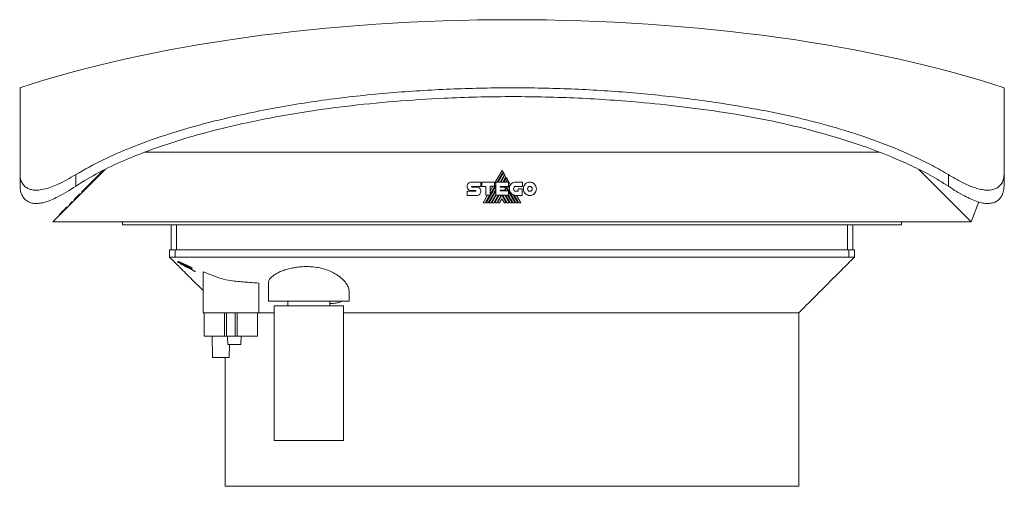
# Model space of a CAD drawing. Header units: millimetres. Extents: x 33 to 1164, y 152 to 721.
# Tile 1 of 5: x 33 to 387, y 553 to 721. Entities that reach past the tile are written whole.
import ezdxf

# ---------------------------------------------------------------- set-up
doc = ezdxf.new("R2010")
doc.units = ezdxf.units.MM
doc.linetypes.add('PHANTOM', pattern=[12.7, 6.35, -1.27, 1.27, -1.27, 1.27, -1.27])
doc.layers.add('___VS___', color=7, linetype='Continuous', lineweight=15)

msp = doc.modelspace()

# ---------------------------------------------------------------- linework, layer by layer
at = {"color": 7, "linetype": 'Continuous', "lineweight": 15}
for p, q in [((78.04, 673.13), (341.87, 673.13)), ((33.29, 665.1), (33.29, 660.96)), ((45.06, 648.13), (63.89, 666.96)), ((53.29, 665.1), (53.29, 660.96)), ((60.06, 663.43), (63.31, 666.68)), ((206.47, 666.65), (203.74, 661.94)), ((204.74, 662.41), (206.83, 666.03)), ((206.99, 665.75), (205.07, 662.41)), ((205.78, 662.41), (207.35, 665.14)), ((206.83, 666.03), (206.47, 666.65)), ((207.35, 665.14), (206.99, 665.75)), ((356.22, 666.97), (375.06, 648.13)), ((366.84, 665.1), (366.84, 660.96)), ((386.84, 665.1), (386.84, 660.96)), ((55.56, 658.93), (60.06, 663.43)), ((60.06, 663.43), (60.06, 663.13)), ((195.43, 662.43), (198.86, 662.43)), ((198.86, 662.43), (198.86, 660.9)), ((199.2, 660.9), (199.2, 662.42)), ((199.2, 662.42), (203.74, 662.42)), ((203.74, 662.42), (203.74, 660.91)), ((204.2, 657.7), (204.2, 662.41)), ((204.2, 662.41), (208.85, 662.41)), ((207.51, 664.86), (206.1, 662.41)), ((206.81, 662.41), (207.87, 664.24)), ((208.03, 663.97), (207.13, 662.41)), ((207.87, 664.24), (207.51, 664.86)), ((207.85, 662.41), (208.39, 663.34)), ((208.39, 663.34), (208.03, 663.97)), ((208.54, 663.07), (208.16, 662.41)), ((209.49, 661.41), (208.54, 663.07)), ((208.85, 662.41), (208.85, 660.89)), ((211.44, 662.4), (213.82, 662.4)), ((213.82, 662.4), (213.82, 660.87)), ((52.81, 656.18), (54.81, 658.18)), ((54.81, 658.18), (54.81, 657.88)), ((55.56, 658.93), (55.56, 658.63)), ((193.93, 660.89), (193.93, 660.89)), ((193.93, 659.15), (196.94, 659.15)), ((196.94, 659.41), (195.44, 659.41)), ((195.63, 660.9), (198.86, 660.9)), ((195.64, 660.66), (197.38, 660.66)), ((200.67, 660.9), (199.2, 660.9)), ((200.67, 657.7), (200.67, 660.9)), ((200.78, 654.98), (204.2, 660.92)), ((201.49, 654.98), (204.2, 659.69)), ((201.81, 654.98), (204.2, 659.13)), ((202.23, 658.06), (204.2, 661.48)), ((203.74, 660.91), (202.23, 660.91)), ((202.23, 657.7), (202.23, 660.91)), ((203.15, 660.91), (202.23, 659.32)), ((205.75, 660.89), (208.85, 660.89)), ((205.75, 660.89), (205.75, 660.64)), ((205.75, 660.64), (207.59, 660.64)), ((205.75, 659.49), (207.59, 659.49)), ((205.75, 659.49), (205.75, 659.26)), ((205.75, 659.26), (208.82, 659.26)), ((206.02, 659.26), (206.16, 659.49)), ((206.1, 660.64), (206.25, 660.89)), ((206.34, 659.26), (206.48, 659.49)), ((206.83, 660.64), (206.97, 660.89)), ((207.14, 660.64), (207.28, 660.89)), ((207.47, 659.49), (207.6, 659.26)), ((207.59, 660.64), (207.59, 659.49)), ((207.85, 660.62), (208.01, 660.89)), ((207.85, 660.62), (208.64, 659.26)), ((208.72, 660.89), (209.13, 660.19)), ((208.82, 657.7), (208.82, 659.26)), ((208.82, 658.94), (211.11, 654.98)), ((213.82, 660.87), (211.44, 660.87)), ((211.44, 659.16), (212.26, 659.16)), ((212.26, 659.16), (212.26, 660.06)), ((212.26, 660.06), (213.77, 660.06)), ((213.77, 660.06), (213.77, 657.63)), ((51.06, 654.43), (52.06, 655.43)), ((52.06, 655.43), (52.06, 655.13)), ((52.81, 656.18), (52.81, 655.88)), ((197.38, 657.64), (193.93, 657.64)), ((201.3, 657.7), (199.72, 654.98)), ((200.45, 654.98), (202.02, 657.7)), ((200.67, 657.7), (202.23, 657.7)), ((202.52, 654.98), (204.2, 657.9)), ((202.84, 654.98), (204.41, 657.7)), ((203.55, 654.98), (205.12, 657.7)), ((203.87, 654.98), (205.44, 657.7)), ((204.2, 657.7), (208.82, 657.7)), ((204.58, 654.98), (206.16, 657.7)), ((204.9, 654.98), (206.46, 657.68)), ((206.46, 656.45), (205.61, 654.98)), ((208.02, 654.98), (206.46, 657.68)), ((206.46, 656.45), (207.31, 654.98)), ((208.34, 654.98), (206.76, 657.7)), ((207.47, 657.7), (209.05, 654.98)), ((208.5, 657.7), (210.07, 654.98)), ((210.48, 657.84), (212.14, 654.98)), ((213.77, 657.63), (211.45, 657.63)), ((213.21, 654.98), (211.68, 657.63)), ((375.06, 648.13), (377.73, 655.29)), ((47.82, 651.18), (47.82, 650.88)), ((48.34, 651.7), (48.34, 651.4)), ((48.97, 652.34), (48.97, 652.04)), ((49.11, 652.47), (49.11, 652.17)), ((49.15, 652.52), (49.15, 652.22)), ((49.26, 652.63), (49.26, 652.33)), ((49.38, 652.75), (49.38, 652.45)), ((50.06, 653.43), (50.06, 653.13)), ((50.1, 653.46), (50.1, 653.16)), ((51.06, 654.43), (51.06, 654.13)), ((45.06, 648.13), (375.06, 648.13)), ((47.53, 650.89), (47.53, 650.59)), ((47.55, 650.92), (47.55, 650.62)), ((70.06, 648.13), (70.06, 647.13)), ((350.06, 648.13), (350.06, 647.13)), ((70.06, 647.13), (350.06, 647.13)), ((87.56, 638.13), (87.56, 647.13)), ((332.56, 647.13), (332.56, 638.13)), ((87.06, 638.13), (87.06, 635.43)), ((87.06, 638.13), (89.06, 638.13)), ((89.06, 638.13), (89.06, 635.43)), ((89.06, 638.13), (331.06, 638.13)), ((331.06, 638.13), (331.06, 635.43)), ((331.06, 638.13), (333.06, 638.13)), ((333.06, 638.13), (333.06, 635.43)), ((89.06, 635.43), (87.06, 635.43)), ((331.06, 635.43), (89.06, 635.43)), ((90.22, 633.71), (90.17, 633.73)), ((90.2, 633.91), (90.2, 633.88)), ((90.56, 633.53), (90.22, 633.71)), ((90.24, 633.73), (94.36, 631.69)), ((95.01, 631.39), (90.25, 633.73)), ((90.25, 633.68), (95.01, 631.27)), ((95.02, 631.76), (90.31, 633.86)), ((90.37, 633.8), (90.37, 633.83)), ((90.37, 633.8), (90.39, 633.79)), ((90.39, 633.79), (90.41, 633.78)), ((90.54, 633.75), (95.02, 631.74)), ((94.36, 631.69), (90.56, 633.53)), ((95.02, 631.28), (90.93, 633.33)), ((90.93, 633.33), (94.92, 631.42)), ((333.06, 635.43), (331.06, 635.43)), ((91.06, 633.09), (91.06, 633.04)), ((91.56, 632.81), (91.06, 633.09)), ((91.56, 632.75), (91.06, 633.04)), ((91.56, 632.81), (91.56, 632.75)), ((93.06, 632.03), (92.56, 632.3)), ((92.56, 632.3), (92.56, 632.14)), ((93.06, 631.85), (92.56, 632.14)), ((93.06, 632.03), (93.06, 631.95)), ((93.06, 631.95), (95.06, 630.88)), ((93.06, 631.93), (93.06, 631.85)), ((93.06, 631.93), (95.06, 630.85)), ((94.92, 631.42), (95.09, 631.34)), ((95.02, 631.74), (95.07, 631.72)), ((95.06, 630.88), (95.06, 630.85)), ((99.06, 630.24), (99.06, 615.43)), ((122.56, 626.18), (122.56, 619.63)), ((119.06, 626.14), (119.06, 615.43)), ((151.56, 619.63), (151.56, 622.93)), ((122.56, 619.63), (151.56, 619.63)), ((129.56, 619.63), (129.56, 618.03)), ((144.56, 618.03), (144.56, 619.63)), ((124.56, 618.03), (124.56, 569.63)), ((124.56, 618.03), (149.56, 618.03)), ((149.56, 569.63), (149.56, 618.03)), ((99.06, 615.43), (106.81, 615.43)), ((99.46, 607.13), (99.46, 615.43)), ((106.81, 607.13), (106.81, 615.43)), ((107.51, 615.43), (106.81, 615.43)), ((107.51, 607.13), (107.51, 615.43)), ((107.88, 615.43), (107.51, 615.43)), ((107.88, 615.43), (110.25, 615.43)), ((110.61, 615.43), (110.25, 615.43)), ((110.61, 607.13), (110.61, 615.43)), ((111.31, 615.43), (110.61, 615.43)), ((111.31, 607.13), (111.31, 615.43)), ((111.31, 615.43), (119.06, 615.43)), ((118.66, 607.13), (118.66, 615.43)), ((124.56, 615.43), (119.24, 615.43)), ((313.05, 615.43), (149.56, 615.43)), ((313.06, 553.13), (313.06, 615.43)), ((106.81, 607.13), (99.46, 607.13)), ((102.33, 607.13), (102.46, 599.43)), ((107.51, 607.13), (106.81, 607.13)), ((110.61, 607.13), (107.51, 607.13)), ((111.31, 607.13), (110.61, 607.13)), ((118.66, 607.13), (111.31, 607.13)), ((112.65, 604.13), (112.7, 607.13)), ((107.92, 604.13), (112.65, 604.13)), ((108.46, 599.43), (108.54, 604.13)), ((108.46, 599.43), (102.46, 599.43)), ((107.06, 599.43), (107.06, 553.13)), ((124.56, 569.63), (149.56, 569.63)), ((313.06, 553.13), (107.06, 553.13))]:
    msp.add_line(p, q, dxfattribs=at)
at = {"color": 8, "linetype": 'Continuous', "lineweight": 15}
for p, q in [((89.56, 647.13), (89.56, 638.13)), ((330.56, 638.13), (330.56, 647.13))]:
    msp.add_line(p, q, dxfattribs=at)
at = {"color": 7, "linetype": 'Continuous', "lineweight": 15, "flags": 128}
msp.add_lwpolyline([(212.49, 654.98), (212.01, 655.81), (211.56, 656.59), (211.23, 657.16), (210.92, 657.69)], dxfattribs=at)
at = {"color": 7, "linetype": 'Continuous', "lineweight": 15}
for centre, radius, start, end in [((211.45, 659.97), 2.34, 174.6401, 270), ((211.72, 660.08), 2.6, 149.0381, 166.8386)]:
    msp.add_arc(centre, radius, start, end, dxfattribs=at)
for centre, major_axis, ratio, start_param, end_param in [((210.06, 635.75), (251.76, 0), 0.337724, 1.570796, 2.349853), ((210.06, 635.75), (-251.76, 0), 0.337724, 3.933395, 4.712389), ((105.46, 492.41), (0, 179.57), 0.017455, 5.383847, 5.405371)]:
    msp.add_ellipse(centre, major_axis=major_axis, ratio=ratio, start_param=start_param, end_param=end_param, dxfattribs=at)
for points, knots in [([(33.29, 665.1), (33.29, 666.21), (33.29, 668.42), (33.29, 672.34), (33.29, 676.65), (33.29, 680.93), (33.29, 685.13), (33.29, 689.01), (33.29, 692.24), (33.29, 694.54), (33.29, 695.87), (33.29, 696.4), (33.29, 696.27), (33.29, 696.25)], [0, 0, 0, 0, 0.040769, 0.081671, 0.165556, 0.249579, 0.333561, 0.462692, 0.591848, 0.721878, 0.852024, 0.982189, 1, 1, 1, 1]), ([(366.84, 665.1), (364.94, 666.21), (361.14, 668.43), (353.09, 672.36), (342.63, 676.74), (329.64, 681.14), (316.38, 684.77), (302.94, 687.74), (289.39, 690.15), (273.39, 692.49), (254.92, 694.53), (233.95, 695.92), (212.95, 696.44), (191.72, 696.11), (170.3, 694.96), (148.73, 692.87), (127.29, 689.69), (109.37, 685.98), (94.93, 682.25), (83.88, 678.87), (73.2, 674.95), (62.88, 670.54), (56.49, 666.92), (53.29, 665.1)], [0, 0, 0, 0, 0.020414, 0.040833, 0.083194, 0.125636, 0.168199, 0.210847, 0.253489, 0.295983, 0.360993, 0.426061, 0.491138, 0.55616, 0.623214, 0.690347, 0.757441, 0.82444, 0.860203, 0.895979, 0.931724, 0.965874, 1, 1, 1, 1]), ([(386.84, 696.25), (386.84, 696.21), (386.84, 696.11), (386.84, 694.95), (386.84, 692.87), (386.84, 689.69), (386.84, 685.6), (386.84, 681.48), (386.84, 677.9), (386.84, 674.58), (386.84, 670.54), (386.84, 666.92), (386.84, 665.1)], [0, 0, 0, 0, 0.112246, 0.246366, 0.380646, 0.514846, 0.648856, 0.755884, 0.809664, 0.863438, 0.931509, 1, 1, 1, 1]), ([(366.84, 660.96), (364.68, 662.31), (360.34, 665.01), (353.47, 668.44), (344.06, 672.54), (331.93, 676.97), (317.03, 681.31), (301.86, 684.78), (286.52, 687.51), (271.09, 689.6), (253.04, 691.46), (232.35, 692.84), (209.02, 693.31), (187.52, 692.78), (167.87, 691.53), (150.1, 689.74), (132.41, 687.23), (116.68, 684.25), (102.9, 681.04), (91.07, 677.73), (80.22, 674.09), (70.4, 670.17), (61.57, 666.05), (56.05, 662.65), (53.29, 660.96)], [0, 0, 0, 0, 0.023651, 0.047343, 0.071021, 0.118867, 0.166803, 0.214867, 0.263021, 0.311164, 0.359148, 0.431186, 0.503263, 0.575305, 0.630474, 0.685687, 0.740882, 0.796026, 0.833982, 0.871952, 0.90989, 0.939939, 0.970007, 1, 1, 1, 1]), ([(53.29, 665.1), (52.25, 664.49), (50.17, 663.25), (47.25, 661.77), (44.6, 660.65), (42.26, 659.9), (40.05, 659.51), (38.17, 659.51), (36.66, 659.87), (35.36, 660.53), (34.3, 661.57), (33.46, 663.11), (33.35, 664.38), (33.29, 665.1)], [0, 0, 0, 0, 0.107356, 0.214591, 0.296744, 0.378795, 0.461685, 0.54453, 0.614542, 0.684608, 0.778923, 0.873371, 1, 1, 1, 1]), ([(386.84, 665.1), (386.79, 664.49), (386.7, 663.25), (385.98, 661.77), (384.92, 660.65), (383.6, 659.9), (381.92, 659.51), (380.02, 659.51), (378.04, 659.87), (375.84, 660.53), (373.32, 661.57), (370.21, 663.11), (368.07, 664.38), (366.84, 665.1)], [0, 0, 0, 0, 0.107356, 0.214591, 0.296743, 0.378795, 0.461684, 0.544529, 0.614542, 0.684608, 0.778923, 0.873371, 1, 1, 1, 1]), ([(53.29, 660.96), (52.23, 660.27), (50.1, 658.9), (47.18, 657.25), (44.59, 656.03), (42.49, 655.26), (40.61, 654.82), (38.98, 654.69), (37.52, 654.87), (36.15, 655.37), (34.98, 656.25), (34.02, 657.53), (33.4, 659.11), (33.33, 660.34), (33.29, 660.96)], [0, 0, 0, 0, 0.110646, 0.221154, 0.299068, 0.376871, 0.441328, 0.505745, 0.570221, 0.634743, 0.718417, 0.802226, 0.901073, 1, 1, 1, 1]), ([(386.84, 660.96), (386.79, 660.27), (386.7, 658.9), (385.96, 657.25), (384.91, 656.03), (383.74, 655.26), (382.36, 654.82), (380.87, 654.69), (379.21, 654.87), (377.25, 655.37), (375.03, 656.25), (372.44, 657.53), (369.69, 659.11), (367.79, 660.34), (366.84, 660.96)], [0, 0, 0, 0, 0.110646, 0.221154, 0.299068, 0.376871, 0.441328, 0.505744, 0.57022, 0.634743, 0.718417, 0.802225, 0.901072, 1, 1, 1, 1]), ([(47.82, 651.18), (47.78, 651.14), (47.69, 651.06), (47.58, 650.95), (47.56, 650.93), (47.55, 650.92)], [0, 0, 0, 0, 0.280637, 0.56021, 1, 1, 1, 1]), ([(48.34, 651.7), (48.24, 651.61), (48.06, 651.43), (47.89, 651.26), (47.82, 651.18)], [0, 0, 0, 0, 0.560797, 1, 1, 1, 1]), ([(48.97, 652.34), (48.92, 652.29), (48.83, 652.19), (48.6, 651.97), (48.44, 651.8), (48.34, 651.7)], [0, 0, 0, 0, 0.27808, 0.558186, 1, 1, 1, 1]), ([(49.11, 652.47), (49.1, 652.46), (49.09, 652.45), (49.06, 652.43), (49, 652.37), (48.97, 652.34)], [0, 0, 0, 0, 0.5609463, 0.7810159, 1, 1, 1, 1]), ([(49.25, 652.62), (49.24, 652.6), (49.22, 652.58), (49.2, 652.57), (49.2, 652.57)], [0, 0, 0, 0, 0.823587, 1, 1, 1, 1]), ([(49.38, 652.75), (49.36, 652.73), (49.32, 652.69), (49.28, 652.65), (49.26, 652.63)], [0, 0, 0, 0, 0.559924, 1, 1, 1, 1]), ([(50.06, 653.43), (50.04, 653.41), (50, 653.37), (49.73, 653.1), (49.51, 652.88), (49.38, 652.75)], [0, 0, 0, 0, 0.280675, 0.557839, 1, 1, 1, 1]), ([(87.06, 635.43), (88.26, 634.23), (90.94, 631.55), (94.96, 627.53), (97.77, 624.72), (99.06, 623.43)], [0, 0, 0, 0, 0.301817, 0.678632, 1, 1, 1, 1]), ([(90.18, 633.6), (90.04, 633.67), (89.84, 633.78), (89.82, 633.78), (89.81, 633.78)], [0, 0, 0, 0, 0.681617, 1, 1, 1, 1]), ([(90.25, 633.73), (90.23, 633.74), (90.21, 633.76), (90.18, 633.77), (90.16, 633.78), (90.14, 633.79), (90.13, 633.79), (90.13, 633.79), (90.13, 633.79)], [0, 0, 0, 0, 0.250185, 0.375428, 0.500735, 0.626331, 0.750373, 1, 1, 1, 1]), ([(90.13, 633.79), (90.13, 633.79), (90.13, 633.79), (90.15, 633.78), (90.16, 633.77), (90.2, 633.76), (90.23, 633.74), (90.24, 633.73)], [0, 0, 0, 0, 0.2515165, 0.3769674, 0.5020565, 0.7505107, 1, 1, 1, 1]), ([(90.17, 633.73), (90.16, 633.74), (90.14, 633.75), (90.13, 633.75), (90.13, 633.75)], [0, 0, 0, 0, 0.500363, 1, 1, 1, 1]), ([(90.13, 633.75), (90.13, 633.75), (90.13, 633.75), (90.13, 633.75), (90.14, 633.75)], [0, 0, 0, 0, 0.500456, 1, 1, 1, 1]), ([(90.14, 633.75), (90.14, 633.74), (90.15, 633.74), (90.18, 633.72), (90.21, 633.71), (90.24, 633.69), (90.25, 633.68)], [0, 0, 0, 0, 0.251749, 0.503016, 0.750879, 1, 1, 1, 1]), ([(90.31, 633.86), (90.3, 633.87), (90.27, 633.88), (90.24, 633.9), (90.21, 633.91), (90.2, 633.91), (90.2, 633.91)], [0, 0, 0, 0, 0.251186, 0.500832, 0.749615, 1, 1, 1, 1]), ([(90.22, 633.87), (90.22, 633.87), (90.21, 633.88), (90.2, 633.88), (90.2, 633.88)], [0, 0, 0, 0, 0.5598579, 1, 1, 1, 1]), ([(90.22, 633.87), (90.24, 633.86), (90.28, 633.84), (90.34, 633.81), (90.37, 633.8)], [0, 0, 0, 0, 0.501638, 1, 1, 1, 1]), ([(96.28, 630.23), (96.28, 630.24), (96.27, 630.28), (95.92, 630.5), (95.29, 630.86), (94.39, 631.35), (93.28, 631.94), (92.09, 632.57), (91.03, 633.14), (90.58, 633.38), (90.39, 633.48)], [0, 0, 0, 0, 0.078995, 0.188906, 0.306424, 0.435854, 0.578658, 0.732057, 0.887774, 1, 1, 1, 1]), ([(90.41, 633.78), (90.44, 633.76), (90.48, 633.74), (90.52, 633.73), (90.53, 633.72), (90.54, 633.72)], [0, 0, 0, 0, 0.501994, 0.750618, 1, 1, 1, 1]), ([(313.06, 615.43), (314.88, 617.25), (318.43, 620.79), (323.59, 625.95), (328.45, 630.81), (331.55, 633.92), (333.06, 635.43)], [0, 0, 0, 0, 0.272587, 0.529686, 0.77182, 1, 1, 1, 1]), ([(95.94, 630.41), (95.93, 630.42), (95.92, 630.45), (95.61, 630.65), (95.05, 630.97), (94.25, 631.41), (93.25, 631.94), (92.19, 632.51), (91.32, 632.97), (90.97, 633.16), (90.86, 633.22)], [0, 0, 0, 0, 0.0829161, 0.1968213, 0.3186467, 0.4530118, 0.6014994, 0.7610953, 0.9228835, 1, 1, 1, 1]), ([(95.12, 631.33), (95.12, 631.33), (95.11, 631.34), (95.08, 631.35), (95.05, 631.37), (95.02, 631.38), (95.01, 631.39)], [0, 0, 0, 0, 0.251711, 0.501724, 0.750445, 1, 1, 1, 1]), ([(95.01, 631.27), (95.03, 631.26), (95.06, 631.24), (95.09, 631.23), (95.1, 631.23)], [0, 0, 0, 0, 0.499742, 1, 1, 1, 1]), ([(95.13, 631.71), (95.13, 631.71), (95.12, 631.71), (95.09, 631.73), (95.06, 631.74), (95.03, 631.75), (95.02, 631.76)], [0, 0, 0, 0, 0.251619, 0.501262, 0.750206, 1, 1, 1, 1]), ([(95.13, 631.22), (95.13, 631.22), (95.13, 631.22), (95.1, 631.24), (95.06, 631.26), (95.03, 631.27), (95.02, 631.28)], [0, 0, 0, 0, 0.251768, 0.50121, 0.750001, 1, 1, 1, 1]), ([(95.07, 631.72), (95.08, 631.72), (95.1, 631.71), (95.13, 631.71), (95.13, 631.71), (95.13, 631.71)], [0, 0, 0, 0, 0.251317, 0.500075, 1, 1, 1, 1]), ([(95.09, 631.34), (95.1, 631.34), (95.12, 631.33), (95.13, 631.33), (95.13, 631.33)], [0, 0, 0, 0, 0.500356, 1, 1, 1, 1]), ([(95.1, 631.23), (95.11, 631.22), (95.13, 631.22), (95.13, 631.22), (95.13, 631.22)], [0, 0, 0, 0, 0.50013, 1, 1, 1, 1]), ([(95.13, 631.33), (95.13, 631.33), (95.13, 631.33), (95.12, 631.33), (95.12, 631.33)], [0, 0, 0, 0, 0.500014, 1, 1, 1, 1]), ([(119.06, 626.14), (117.38, 626.28), (114, 626.54), (109.47, 626.85), (105.55, 627.73), (102.3, 628.96), (100.14, 629.81), (99.06, 630.24)], [0, 0, 0, 0, 0.246762, 0.493367, 0.661487, 0.830691, 1, 1, 1, 1]), ([(151.52, 622.93), (151.53, 623.09), (151.56, 623.68), (151.2, 624.78), (150.4, 626.23), (149.09, 627.72), (147.39, 629.06), (145.46, 630.14), (143.42, 630.98), (141.14, 631.61), (138.78, 631.98), (136.47, 632.1), (134.3, 632.03), (132.23, 631.78), (130.27, 631.4), (128.43, 630.88), (126.72, 630.24), (125.23, 629.49), (123.98, 628.64), (123.1, 627.74), (122.6, 626.91), (122.61, 626.39), (122.62, 626.18)], [0, 0, 0, 0, 0.0223907, 0.0810023, 0.1396252, 0.2052427, 0.2708125, 0.3225096, 0.3741658, 0.4261921, 0.4781857, 0.523684, 0.5691893, 0.6129722, 0.6567711, 0.7034741, 0.7501942, 0.8015556, 0.8529286, 0.9082744, 0.9636234, 1, 1, 1, 1]), ([(149.18, 619.63), (148.75, 619.47), (147.9, 619.14), (146.33, 618.85), (145.13, 618.8), (144.56, 618.77)], [0, 0, 0, 0, 0.343686, 0.687309, 1, 1, 1, 1])]:
    msp.add_open_spline(points, degree=3, knots=knots, dxfattribs=at)
for points in [[(193.93, 660.89), (193.93, 661.32), (194.1, 661.7), (194.37, 661.98)], [(194.37, 661.98), (194.64, 662.26), (195.02, 662.43), (195.43, 662.43)], [(209.49, 661.41), (209.57, 661.54), (209.66, 661.65), (209.76, 661.75)], [(209.76, 661.75), (210.15, 662.15), (210.71, 662.4), (211.44, 662.4)], [(214.15, 660.02), (214.15, 660.68), (214.41, 661.28), (214.83, 661.71)], [(214.83, 661.71), (215.25, 662.15), (215.84, 662.42), (216.48, 662.42)], [(216.48, 662.42), (217.13, 662.42), (217.71, 662.15), (218.13, 661.71)], [(218.13, 661.71), (218.56, 661.28), (218.82, 660.68), (218.82, 660.02)], [(194.33, 659.83), (194.08, 660.08), (193.93, 660.43), (193.93, 660.89)], [(195.44, 659.41), (195, 659.42), (194.61, 659.56), (194.33, 659.83)], [(195.57, 660.87), (195.55, 660.84), (195.54, 660.81), (195.54, 660.77)], [(195.54, 660.77), (195.54, 660.74), (195.55, 660.71), (195.57, 660.69)], [(195.63, 660.9), (195.61, 660.9), (195.59, 660.89), (195.57, 660.87)], [(195.57, 660.69), (195.59, 660.68), (195.61, 660.66), (195.64, 660.66)], [(197.01, 659.37), (196.99, 659.39), (196.97, 659.41), (196.94, 659.41)], [(196.94, 659.15), (196.97, 659.15), (197, 659.16), (197.01, 659.18)], [(197.05, 659.27), (197.05, 659.3), (197.03, 659.34), (197.01, 659.37)], [(197.01, 659.18), (197.04, 659.2), (197.05, 659.23), (197.05, 659.27)], [(197.38, 660.66), (197.79, 660.66), (198.16, 660.49), (198.44, 660.2)], [(198.45, 658.06), (198.17, 657.8), (197.79, 657.64), (197.38, 657.64)], [(198.44, 660.2), (198.71, 659.92), (198.88, 659.52), (198.88, 659.09)], [(198.88, 659.09), (198.88, 658.68), (198.71, 658.32), (198.45, 658.06)], [(207.93, 659.26), (207.78, 659.51), (207.67, 659.71), (207.59, 659.84)], [(211.43, 654.98), (209.25, 658.74), (208.12, 660.71), (208.02, 660.89)], [(209.19, 660.67), (209.06, 660.91), (208.94, 661.1), (208.85, 661.27)], [(209.13, 660.19), (209.14, 660.35), (209.16, 660.52), (209.19, 660.67)], [(210.86, 660.62), (210.71, 660.47), (210.61, 660.25), (210.61, 660.02)], [(210.61, 660.02), (210.61, 659.78), (210.71, 659.56), (210.86, 659.41)], [(211.44, 660.87), (211.21, 660.87), (211.01, 660.77), (210.86, 660.62)], [(210.86, 659.41), (211.01, 659.25), (211.21, 659.16), (211.44, 659.16)], [(214.83, 658.32), (214.41, 658.76), (214.15, 659.35), (214.15, 660.02)], [(216.48, 657.62), (215.84, 657.62), (215.25, 657.89), (214.83, 658.32)], [(215.88, 660.64), (215.73, 660.48), (215.63, 660.26), (215.63, 660.02)], [(215.63, 660.02), (215.63, 659.77), (215.73, 659.55), (215.88, 659.39)], [(216.48, 660.9), (216.25, 660.9), (216.04, 660.8), (215.88, 660.64)], [(215.88, 659.39), (216.04, 659.23), (216.25, 659.14), (216.48, 659.14)], [(217.08, 660.64), (216.93, 660.8), (216.72, 660.9), (216.48, 660.9)], [(216.48, 659.14), (216.72, 659.14), (216.93, 659.23), (217.08, 659.39)], [(218.13, 658.32), (217.71, 657.89), (217.13, 657.62), (216.48, 657.62)], [(217.33, 660.02), (217.33, 660.26), (217.24, 660.48), (217.08, 660.64)], [(217.08, 659.39), (217.24, 659.55), (217.33, 659.77), (217.33, 660.02)], [(218.82, 660.02), (218.82, 659.35), (218.56, 658.76), (218.13, 658.32)], [(209.37, 654.98), (208.71, 656.13), (208.18, 657.03), (207.79, 657.7)], [(210.4, 654.98), (209.77, 656.06), (209.25, 656.97), (208.82, 657.71)]]:
    msp.add_open_spline(points, degree=3, dxfattribs=at)
at = {"layer": '___VS___', "linetype": 'PHANTOM'}
for p, q in [((193.93, 659.15), (193.93, 657.64)), ((199.72, 654.98), (200.45, 654.98)), ((200.78, 654.98), (201.49, 654.98)), ((201.81, 654.98), (202.52, 654.98)), ((202.84, 654.98), (203.55, 654.98)), ((203.87, 654.98), (204.58, 654.98)), ((204.9, 654.98), (205.61, 654.98)), ((207.31, 654.98), (208.02, 654.98)), ((208.34, 654.98), (209.05, 654.98)), ((209.37, 654.98), (210.07, 654.98)), ((210.4, 654.98), (211.11, 654.98)), ((211.43, 654.98), (212.14, 654.98)), ((212.49, 654.98), (213.21, 654.98))]:
    msp.add_line(p, q, dxfattribs=at)

doc.saveas('drawing.dxf')
